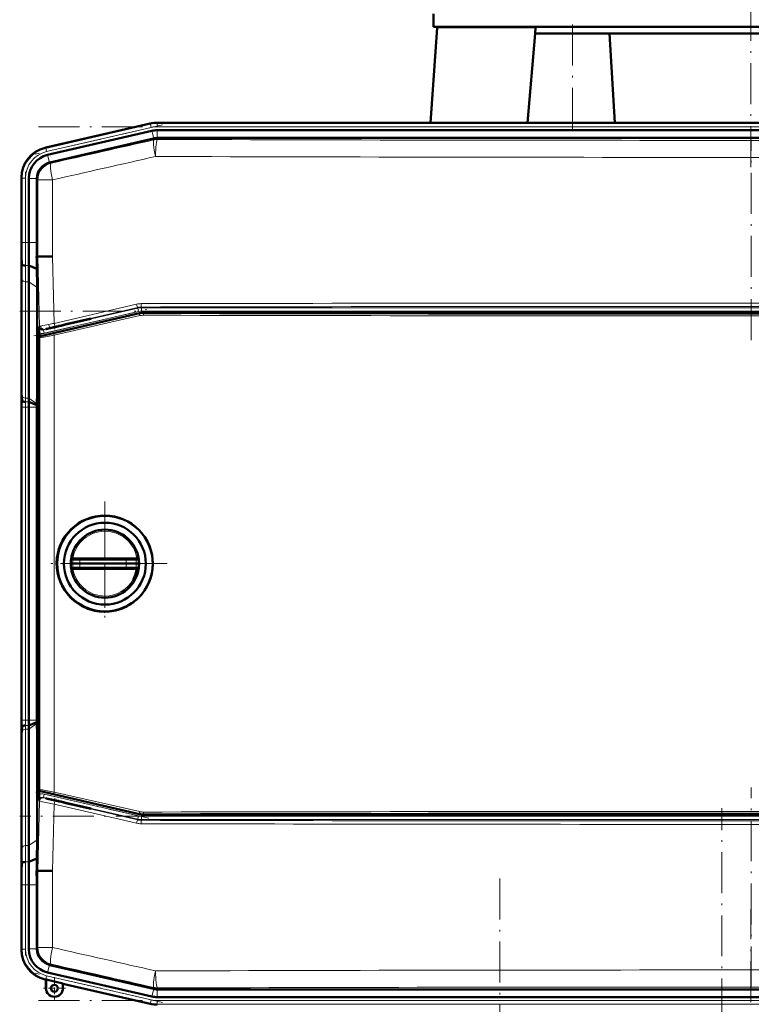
# Model space of a CAD drawing. Extents: x -1358 to 1757, y -1691 to 755.
# Tile 53 of 100: x -1225 to -1011, y 127 to 415. Entities that reach past the tile are written whole.
import ezdxf

# ---------------------------------------------------------------- set-up
doc = ezdxf.new("R2010")
doc.units = 0
doc.linetypes.add('DASHDOT', pattern=[18.5, 12, -3, 0.5, -3])

msp = doc.modelspace()

# ---------------------------------------------------------------- linework, layer by layer
at = {"color": 7, "linetype": 'DASHDOT', "lineweight": 18}
for p, q in [((-1011.23, 372.13), (-1011.23, 528.31)), ((-1063.53, 413.91), (-1063.53, 382.53)), ((-1183.65, 384.52), (-1220.91, 375.92)), ((-1219.96, 383.97), (-802.29, 383.97)), ((-1011.13, 321.46), (-1011.13, 380.14)), ((-1223.79, 370.78), (-1223.79, 348.15)), ((-1225.48, 329.92), (-796.77, 329.92)), ((-1221.34, 322.73), (-1187.64, 330.51)), ((-1223.79, 200.87), (-1223.79, 310.93)), ((-1200.52, 274.11), (-1200.52, 237.71)), ((-1200.52, 268.91), (-1200.52, 242.91)), ((-1182.32, 255.91), (-1218.72, 255.91)), ((-1187.52, 255.91), (-1213.52, 255.91)), ((-1187.64, 181.29), (-1221.34, 189.07)), ((-1011.13, 131.66), (-1011.13, 190.34)), ((-796.77, 181.88), (-1225.49, 181.88)), ((-1019.73, -506.68), (-1019.73, 184.22)), ((-1084.77, -310.88), (-1084.77, 166.42)), ((-1223.79, 163.64), (-1223.79, 141.01)), ((-1011.23, -446.16), (-1011.23, 154.59)), ((-1183.65, 127.27), (-1220.91, 135.88)), ((-1219.96, 127.83), (-802.29, 127.83))]:
    msp.add_line(p, q, dxfattribs=at)
at = {"color": 7, "lineweight": 50}
for p, q in [((-1104.23, 413.3), (-1104.23, 417.05)), ((-1103.14, 412.97), (-1105.08, 385.15)), ((-1104.23, 413.3), (-1092.84, 413.3)), ((-1092.84, 413.3), (-918.23, 413.3)), ((-1074.31, 412.97), (-1074.45, 411.3)), ((-1074.45, 411.3), (-1076.74, 385.15)), ((-1074.45, 411.3), (-1053.52, 411.3)), ((-1053.52, 411.3), (-1052.72, 411.3)), ((-969.73, 411.3), (-1052.72, 411.3)), ((-1187.24, 384.91), (-1218, 377.81)), ((-1187.24, 384.91), (-1217.81, 377.85)), ((-1185.16, 385.15), (-1164.89, 385.15)), ((-837.1, 385.15), (-1185.16, 385.15)), ((-852.09, 385.15), (-1164.89, 385.15)), ((-1186.75, 382.78), (-1217.32, 375.73)), ((-1185.16, 382.97), (-1164.89, 382.97)), ((-852.09, 382.97), (-1164.89, 382.97)), ((-1186.26, 380.55), (-1216.63, 373.54)), ((-1186.26, 380.55), (-1186.23, 380.55)), ((-1185.13, 380.68), (-837.12, 380.68)), ((-1224.98, 369.04), (-1224.98, 368.95)), ((-1224.97, 369.04), (-1224.98, 368.84)), ((-1224.98, 368.84), (-1224.98, 350.04)), ((-1222.79, 368.84), (-1222.79, 350.04)), ((-1220.5, 368.66), (-1220.5, 368.84)), ((-1220.5, 368.66), (-1220.5, 350.04)), ((-1224.83, 343.71), (-1225, 345.9)), ((-1220.51, 345.9), (-1220.18, 345.91)), ((-1220.18, 345.91), (-1219.83, 345.91)), ((-1224.98, 342.97), (-1224.98, 308.83)), ((-1224.98, 342.97), (-1224.98, 308.83)), ((-1220.45, 342.32), (-1222.83, 343.31)), ((-1222.79, 338.55), (-1222.79, 304.41)), ((-1220.41, 336.86), (-1220.41, 305.9)), ((-1190.35, 329.3), (-1219.39, 322.6)), ((-833.01, 329.43), (-1189.23, 329.43)), ((-1211.92, 326.07), (-1205.06, 327.65)), ((-1204.67, 327.65), (-1211.92, 325.97)), ((-1204.67, 327.65), (-1205.06, 327.65)), ((-1219.72, 322.35), (-1219.75, 323.63)), ((-1215.17, 325.32), (-1214.19, 325.54)), ((-1214.19, 325.45), (-1215.17, 325.22)), ((-1214.19, 325.54), (-1214.04, 325.57)), ((-1214.19, 325.45), (-1214.19, 325.54)), ((-1214.04, 325.49), (-1214.19, 325.45)), ((-1214.04, 325.57), (-1213.34, 325.73)), ((-1213.34, 325.65), (-1214.04, 325.49)), ((-1214.04, 325.49), (-1214.04, 325.57)), ((-1213.34, 325.73), (-1211.92, 326.07)), ((-1211.92, 325.97), (-1213.34, 325.65)), ((-1213.34, 325.65), (-1213.34, 325.73)), ((-1211.92, 325.97), (-1211.92, 326.07)), ((-1219.78, 322.11), (-1219.78, 189.7)), ((-1224.78, 303.71), (-1224.95, 305.9)), ((-1220.5, 302.36), (-1222.78, 303.31)), ((-1220.41, 305.9), (-1220.49, 302.78)), ((-1219.78, 305.91), (-1220.41, 305.9)), ((-1224.98, 301.76), (-1224.98, 210.04)), ((-1222.79, 210.04), (-1222.79, 301.76)), ((-1220.49, 302.78), (-1220.5, 302.36)), ((-1220.5, 302.36), (-1220.5, 301.76)), ((-1220.5, 301.76), (-1220.5, 210.04)), ((-1210.44, 257.17), (-1210.47, 256.96)), ((-1209.36, 257.41), (-1209.97, 257.41)), ((-1209.36, 257.41), (-1207.71, 257.41)), ((-1194.22, 257.41), (-1207.71, 257.41)), ((-1194.22, 257.41), (-1193.39, 257.41)), ((-1193.39, 257.41), (-1192.66, 257.41)), ((-1192.66, 257.41), (-1191.89, 257.41)), ((-1191.07, 257.41), (-1191.89, 257.41)), ((-1190.58, 256.96), (-1190.6, 257.17)), ((-1209.93, 255.91), (-1210.52, 255.91)), ((-1210.44, 254.65), (-1210.47, 254.86)), ((-1209.36, 254.41), (-1209.97, 254.41)), ((-1207.88, 255.91), (-1209.93, 255.91)), ((-1209.36, 254.41), (-1207.71, 254.41)), ((-1207.88, 255.91), (-1194.21, 255.91)), ((-1194.22, 254.41), (-1207.71, 254.41)), ((-1194.22, 254.41), (-1191.89, 254.41)), ((-1191.32, 255.91), (-1194.21, 255.91)), ((-1191.07, 254.41), (-1191.89, 254.41)), ((-1190.52, 255.91), (-1191.32, 255.91)), ((-1190.58, 254.86), (-1190.6, 254.65)), ((-1200.78, 241.82), (-1200.52, 241.82)), ((-1224.78, 208.09), (-1224.95, 205.9)), ((-1220.5, 209.44), (-1222.78, 208.49)), ((-1220.5, 209.44), (-1220.5, 210.04)), ((-1220.49, 209.02), (-1220.5, 209.44)), ((-1220.41, 205.89), (-1220.49, 209.02)), ((-1222.79, 173.25), (-1222.79, 207.39)), ((-1219.78, 205.89), (-1220.41, 205.89)), ((-1220.41, 174.93), (-1220.41, 205.89)), ((-1224.98, 168.83), (-1224.98, 202.97)), ((-1224.98, 168.83), (-1224.98, 202.97)), ((-1219.72, 189.47), (-1219.75, 188.17)), ((-1190.35, 182.51), (-1219.39, 189.22)), ((-1214.19, 186.35), (-1215.18, 186.57)), ((-1215.18, 186.48), (-1214.19, 186.25)), ((-1214.19, 186.35), (-1214.04, 186.31)), ((-1214.19, 186.35), (-1214.19, 186.25)), ((-1214.04, 186.23), (-1214.19, 186.25)), ((-1214.04, 186.31), (-1213.34, 186.15)), ((-1214.04, 186.31), (-1214.04, 186.23)), ((-1213.34, 186.06), (-1214.04, 186.23)), ((-1213.34, 186.15), (-1211.92, 185.82)), ((-1213.34, 186.15), (-1213.34, 186.06)), ((-1211.92, 185.73), (-1213.34, 186.06)), ((-1204.67, 184.15), (-1211.92, 185.82)), ((-1211.92, 185.82), (-1211.92, 185.73)), ((-1211.92, 185.73), (-1205.06, 184.15)), ((-1205.06, 184.15), (-1204.67, 184.15)), ((-1189.23, 182.38), (-833.01, 182.38)), ((-1224.83, 168.09), (-1225, 165.9)), ((-1220.45, 169.48), (-1222.83, 168.49)), ((-1220.51, 165.9), (-1220.48, 167.71)), ((-1220.48, 167.71), (-1220.45, 169.48)), ((-1220.51, 165.9), (-1220.18, 165.89)), ((-1219.83, 165.88), (-1220.18, 165.89)), ((-1224.98, 142.95), (-1224.98, 161.76)), ((-1222.79, 142.96), (-1222.79, 161.76)), ((-1220.5, 143.13), (-1220.5, 161.76)), ((-1224.97, 142.75), (-1224.98, 142.95)), ((-1224.98, 142.75), (-1224.98, 142.84)), ((-1220.5, 143.13), (-1220.5, 142.96)), ((-1186.75, 129.01), (-1217.32, 136.07)), ((-1186.26, 131.25), (-1216.63, 138.26)), ((-1217.81, 133.94), (-1218, 133.99)), ((-1217.81, 133.94), (-1218, 133.99)), ((-1217.81, 133.94), (-1217.77, 134.01)), ((-1217.81, 131.44), (-1217.81, 133.94)), ((-1217.77, 131.44), (-1217.77, 134.01)), ((-1217.77, 134.01), (-1212.84, 132.87)), ((-1212.84, 132.87), (-1212.81, 132.79)), ((-1212.84, 132.87), (-1212.84, 131.44)), ((-1212.81, 131.44), (-1212.81, 132.79)), ((-1212.81, 132.79), (-1212.81, 131.44)), ((-1187.24, 126.89), (-1212.81, 132.79)), ((-1186.26, 131.25), (-1186.23, 131.24)), ((-1185.16, 131.12), (-1185.13, 131.12)), ((-1185.13, 131.12), (-837.12, 131.12)), ((-1185.16, 128.83), (-1164.89, 128.83)), ((-852.09, 128.83), (-1164.89, 128.83))]:
    msp.add_line(p, q, dxfattribs=at)
at = {"color": 7, "lineweight": 18}
for p, q in [((-1103.14, 412.97), (-1074.31, 412.97)), ((-1187.2, 384.73), (-1217.82, 377.66)), ((-1187.2, 384.73), (-1187.24, 384.91)), ((-1187.2, 384.73), (-1186.97, 383.76)), ((-1185.16, 384.96), (-1185.16, 385.15)), ((-1185.16, 384.96), (-1185.16, 383.97)), ((-1185.16, 384.96), (-837.1, 384.96)), ((-1185.16, 383.97), (-837.1, 383.97)), ((-1186.97, 383.76), (-1217.6, 376.69)), ((-1186.23, 380.55), (-1186.75, 382.78)), ((-1185.16, 380.68), (-1185.16, 382.97)), ((-1186.21, 380.12), (-1186.26, 380.55)), ((-1185.13, 380.68), (-1185.08, 380.25)), ((-1218, 377.81), (-1217.82, 377.66)), ((-1217.6, 376.69), (-1217.82, 377.66)), ((-1216.8, 373.49), (-1217.32, 375.73)), ((-1216.63, 373.54), (-1216.31, 373.28)), ((-1224.79, 368.9), (-1224.98, 369.04)), ((-1224.79, 368.9), (-1224.79, 350.04)), ((-1224.79, 368.9), (-1223.79, 368.9)), ((-1223.79, 368.9), (-1223.79, 350.04)), ((-1220.5, 368.84), (-1222.79, 368.84)), ((-1220.18, 368.41), (-1220.5, 368.66)), ((-1220.18, 345.91), (-1220.18, 368.41)), ((-1215.88, 368.41), (-1220.18, 368.41)), ((-1215.88, 368.41), (-1215.88, 345.97)), ((-1224.79, 350.04), (-1224.98, 350.04)), ((-1224.79, 350.04), (-1223.79, 350.04)), ((-1222.79, 350.04), (-1223.79, 350.04)), ((-1220.5, 350.04), (-1222.79, 350.04)), ((-1219.64, 325.47), (-1220.18, 345.91)), ((-1215.88, 345.97), (-1215.36, 326.35)), ((-1222.83, 343.31), (-1223.83, 343.31)), ((-1224.79, 339.23), (-1224.79, 305.09)), ((-1223.79, 338.55), (-1223.79, 304.41)), ((-1222.79, 338.55), (-1223.79, 338.55)), ((-1220.41, 336.86), (-1222.79, 338.55)), ((-1215.36, 326.35), (-1191.25, 331.97)), ((-1218.54, 324.4), (-1190.88, 330.79)), ((-1190.66, 329.81), (-1218.32, 323.43)), ((-1215.44, 323.36), (-1190.33, 329.1)), ((-1190.91, 331), (-1215, 325.38)), ((-1190.88, 330.79), (-1190.91, 331)), ((-1190.66, 329.81), (-1190.88, 330.79)), ((-1190.33, 329.1), (-1190.35, 329.3)), ((-1189.78, 331.13), (-1189.76, 330.92)), ((-1189.76, 330.92), (-832.49, 330.92)), ((-1189.76, 329.92), (-1189.76, 330.92)), ((-832.49, 329.92), (-1189.76, 329.92)), ((-1189.23, 329.43), (-1189.21, 329.22)), ((-1190.28, 328.61), (-1215.4, 322.87)), ((-1219.77, 325.35), (-1219.64, 325.47)), ((-1218.42, 324.52), (-1218.54, 324.4)), ((-1218.32, 323.43), (-1218.54, 324.4)), ((-1215.17, 325.22), (-1215.17, 325.32)), ((-1219.7, 322.05), (-1219.78, 322.11)), ((-1219.7, 189.76), (-1219.7, 322.05)), ((-1219.39, 322.6), (-1219.32, 322.54)), ((-1215.4, 322.87), (-1215.4, 188.94)), ((-1224.95, 305.9), (-1225, 305.9)), ((-1222.79, 304.41), (-1223.79, 304.41)), ((-1222.78, 303.31), (-1223.78, 303.31)), ((-1220.49, 302.78), (-1222.79, 304.41)), ((-1224.79, 301.76), (-1224.98, 301.76)), ((-1224.79, 210.04), (-1224.79, 301.76)), ((-1224.79, 301.76), (-1223.79, 301.76)), ((-1222.79, 301.76), (-1223.79, 301.76)), ((-1223.79, 210.04), (-1223.79, 301.76)), ((-1220.5, 301.76), (-1222.79, 301.76)), ((-1209.85, 256.97), (-1210.47, 256.96)), ((-1207.8, 256.92), (-1194.3, 256.92)), ((-1190.58, 256.96), (-1191.4, 256.97)), ((-1209.85, 254.85), (-1210.47, 254.86)), ((-1209.85, 254.85), (-1209.2, 254.86)), ((-1207.8, 254.9), (-1194.3, 254.9)), ((-1193.28, 254.87), (-1192.37, 254.85)), ((-1192.37, 254.85), (-1191.4, 254.84)), ((-1190.58, 254.86), (-1191.4, 254.84)), ((-1224.79, 210.04), (-1224.98, 210.04)), ((-1224.79, 210.04), (-1223.79, 210.04)), ((-1222.79, 210.04), (-1223.79, 210.04)), ((-1222.78, 208.49), (-1223.78, 208.49)), ((-1220.5, 210.04), (-1222.79, 210.04)), ((-1220.49, 209.02), (-1222.79, 207.39)), ((-1225, 205.9), (-1224.95, 205.9)), ((-1224.79, 172.56), (-1224.79, 206.71)), ((-1222.79, 207.39), (-1223.79, 207.39)), ((-1223.79, 173.25), (-1223.79, 207.39)), ((-1219.78, 189.7), (-1219.7, 189.76)), ((-1219.32, 189.27), (-1219.39, 189.22)), ((-1218.32, 188.37), (-1218.54, 187.4)), ((-1218.32, 188.37), (-1190.66, 181.98)), ((-1190.33, 182.72), (-1215.44, 188.46)), ((-1215.4, 188.94), (-1190.28, 183.21)), ((-1220.18, 165.89), (-1219.64, 186.33)), ((-1219.64, 186.33), (-1219.77, 186.45)), ((-1190.88, 181.01), (-1218.54, 187.4)), ((-1218.54, 187.4), (-1218.42, 187.28)), ((-1215.36, 185.45), (-1215.88, 165.83)), ((-1191.25, 179.83), (-1215.36, 185.45)), ((-1215.18, 186.57), (-1215.18, 186.48)), ((-1215, 186.42), (-1190.91, 180.8)), ((-1190.66, 181.98), (-1190.88, 181.01)), ((-1190.33, 182.72), (-1190.35, 182.51)), ((-1189.76, 181.88), (-1189.76, 180.88)), ((-1189.76, 181.88), (-832.49, 181.88)), ((-1189.21, 182.59), (-1189.23, 182.38)), ((-1190.88, 181.01), (-1190.91, 180.8)), ((-1189.78, 180.67), (-1189.76, 180.88)), ((-832.49, 180.88), (-1189.76, 180.88)), ((-1222.79, 173.25), (-1223.79, 173.25)), ((-1220.41, 174.93), (-1222.79, 173.25)), ((-1222.83, 168.49), (-1223.83, 168.49)), ((-1220.18, 143.39), (-1220.18, 165.89)), ((-1215.88, 165.83), (-1215.88, 143.39)), ((-1224.79, 161.76), (-1224.98, 161.76)), ((-1224.79, 161.76), (-1223.79, 161.76)), ((-1224.79, 142.9), (-1224.79, 161.76)), ((-1222.79, 161.76), (-1223.79, 161.76)), ((-1223.79, 142.9), (-1223.79, 161.76)), ((-1220.5, 161.76), (-1222.79, 161.76)), ((-1224.98, 142.75), (-1224.79, 142.9)), ((-1223.79, 142.9), (-1224.79, 142.9)), ((-1220.5, 142.96), (-1222.79, 142.96)), ((-1220.18, 143.39), (-1220.5, 143.13)), ((-1220.18, 143.39), (-1215.88, 143.39)), ((-1216.8, 138.31), (-1217.32, 136.07)), ((-1216.63, 138.26), (-1216.31, 138.52)), ((-1217.82, 134.14), (-1218, 133.99)), ((-1217.82, 134.14), (-1217.6, 135.11)), ((-1187.2, 127.07), (-1217.82, 134.14)), ((-1186.97, 128.04), (-1217.6, 135.11)), ((-1217.77, 131.44), (-1217.81, 131.44)), ((-1212.84, 131.44), (-1212.81, 131.44)), ((-1186.23, 131.24), (-1186.75, 129.01)), ((-1186.21, 131.67), (-1186.26, 131.25)), ((-1185.16, 131.12), (-1185.16, 128.83)), ((-1185.13, 131.12), (-1185.08, 131.55)), ((-1187.2, 127.07), (-1187.24, 126.89)), ((-1187.2, 127.07), (-1186.97, 128.04)), ((-1185.16, 127.83), (-837.1, 127.83)), ((-1185.16, 126.83), (-1185.16, 127.83)), ((-1185.16, 126.83), (-837.1, 126.83)), ((-1185.16, 126.83), (-1185.16, 126.65))]:
    msp.add_line(p, q, dxfattribs=at)
at = {"color": 7, "linetype": 'DASHDOT', "lineweight": 18, "ltscale": 0.020221}
msp.add_line((-1215.17, 325.38), (-1215.17, 324.57), dxfattribs=at)
at = {"color": 7, "linetype": 'DASHDOT', "lineweight": 18, "ltscale": 0.019753}
msp.add_line((-1215.18, 186.42), (-1215.18, 187.21), dxfattribs=at)
at = {"color": 7, "linetype": 'DASHDOT', "lineweight": 18, "ltscale": 0.1625}
for p, q in [((-1215.31, 134.69), (-1215.31, 128.19)), ((-1212.06, 131.44), (-1218.56, 131.44))]:
    msp.add_line(p, q, dxfattribs=at)
at = {"color": 7, "linetype": 'DASHDOT', "lineweight": 18, "ltscale": 0.160231}
msp.add_line((-1215.31, 134.65), (-1215.31, 128.24), dxfattribs=at)
at = {"color": 7, "linetype": 'DASHDOT', "lineweight": 18, "ltscale": 0.160233}
msp.add_line((-1212.1, 131.44), (-1218.51, 131.44), dxfattribs=at)
at = {"color": 7, "lineweight": 50}
for points in [[(-1051.09, 385.15), (-1051.86, 398.23), (-1052.72, 411.3)], [(-1215.17, 325.32), (-1216.63, 324.97), (-1217.6, 324.73), (-1217.76, 324.68), (-1217.78, 324.67), (-1217.78, 324.67)], [(-1217.78, 324.67), (-1217.78, 324.67), (-1217.77, 324.67), (-1217.73, 324.67), (-1217.34, 324.74), (-1215.17, 325.22)], [(-1210.44, 257.17), (-1210.44, 257.16), (-1210.44, 257.16), (-1210.44, 257.16), (-1210.44, 257.16), (-1210.43, 257.18), (-1210.41, 257.19)], [(-1190.63, 257.19), (-1190.61, 257.17), (-1190.6, 257.16), (-1190.6, 257.16), (-1190.6, 257.16), (-1190.6, 257.16), (-1190.6, 257.17)], [(-1210.44, 254.65), (-1210.44, 254.65), (-1210.44, 254.65), (-1210.44, 254.65), (-1210.43, 254.64), (-1210.34, 254.55), (-1210.18, 254.45)], [(-1190.63, 254.63), (-1190.61, 254.65), (-1190.6, 254.65), (-1190.6, 254.65), (-1190.6, 254.65), (-1190.6, 254.65), (-1190.6, 254.65)], [(-1217.78, 187.13), (-1217.78, 187.13), (-1217.77, 187.13), (-1217.73, 187.11), (-1217.34, 187), (-1215.18, 186.48)], [(-1215.18, 186.57), (-1216.63, 186.9), (-1217.59, 187.1), (-1217.76, 187.13), (-1217.77, 187.13), (-1217.78, 187.13), (-1217.78, 187.13), (-1217.78, 187.13)]]:
    msp.add_lwpolyline(points, dxfattribs=at)
at = {"color": 7, "lineweight": 18}
for points in [[(-1219.64, 325.47), (-1219.63, 325.47), (-1219.59, 325.48), (-1219.29, 325.56)], [(-1219.32, 322.54), (-1219.31, 322.54), (-1219.3, 322.54), (-1219.23, 322.55), (-1218.58, 322.67), (-1215.44, 323.36)], [(-1218.14, 324.61), (-1218.38, 324.54), (-1218.41, 324.52), (-1218.42, 324.52)], [(-1215.4, 322.87), (-1218.9, 322.18), (-1219.58, 322.06), (-1219.68, 322.05), (-1219.7, 322.05), (-1219.7, 322.05), (-1219.7, 322.05)], [(-1207.71, 257.41), (-1207.71, 257.41), (-1207.72, 257.4), (-1207.73, 257.39), (-1207.74, 257.36), (-1207.79, 257.15), (-1207.8, 256.92)], [(-1194.3, 256.92), (-1194.28, 257.27), (-1194.26, 257.36), (-1194.24, 257.39), (-1194.23, 257.4), (-1194.23, 257.41), (-1194.22, 257.41)], [(-1194.3, 256.92), (-1192.04, 256.97), (-1191.4, 256.97)], [(-1207.71, 254.41), (-1207.71, 254.41), (-1207.72, 254.41), (-1207.73, 254.42), (-1207.74, 254.45), (-1207.79, 254.67), (-1207.8, 254.9)], [(-1194.3, 254.9), (-1194.28, 254.55), (-1194.26, 254.46), (-1194.24, 254.43), (-1194.23, 254.41), (-1194.23, 254.41), (-1194.22, 254.41)], [(-1219.7, 189.76), (-1219.7, 189.76), (-1219.69, 189.76), (-1219.59, 189.75), (-1218.84, 189.62), (-1215.4, 188.94)], [(-1215.44, 188.46), (-1217.74, 188.97), (-1219.12, 189.25), (-1219.29, 189.27), (-1219.31, 189.27), (-1219.31, 189.27), (-1219.32, 189.27)], [(-1215.36, 185.45), (-1218.8, 186.13), (-1219.59, 186.31), (-1219.63, 186.33), (-1219.64, 186.33)], [(-1218.42, 187.28), (-1218.41, 187.28), (-1218.4, 187.27), (-1218.28, 187.23), (-1216.6, 186.8), (-1215, 186.42)]]:
    msp.add_lwpolyline(points, dxfattribs=at)
at = {"color": 7, "lineweight": 50}
for centre, radius in [((-1200.52, 255.91), 14), ((-1200.52, 255.91), 12), ((-1215.31, 131.44), 1.03), ((-1215.31, 131.44), 1)]:
    msp.add_circle(centre, radius, dxfattribs=at)
for centre, radius, start, end in [((-1100.64, 412.8), 2.5, 168.4631, 176), ((-1185.16, 375.9), 9.25, 90.0004, 102.9992), ((-1185.16, 375.9), 9.25, 90.0004, 102.9992), ((-1185.16, 375.9), 7.06, 90.0004, 102.9993), ((-1215.98, 369.05), 8.99, 102.9916, 180.0084), ((-1215.73, 368.84), 7.06, 102.9968, 180.0034), ((-1215.5, 368.66), 5.01, 105.1072, 177.8928), ((-1572.56, 349.95), 347.59, 359.3315, 0.0143), ((-1793.03, 349.9), 570.24, 359.3376, 0.0139), ((-1912.97, 350.02), 692.47, 359.65945, 0.00195), ((-1432.2, 342.72), 207.22, 0.0687, 0.8785), ((-1831.28, 333.06), 610.9, 0.86852, 1.20439), ((-1200.4, -859.7), 1205.77, 90.73585, 90.92355), ((-1562.57, 338.15), 339.78, 0.0681, 0.8707), ((-1611.87, 336.4), 391.47, 0.0681, 0.8669), ((-1159.25, 325.16), 60.52, 179.8196, 181.4448), ((-1219.28, 322.11), 0.5, 102.9976, 180.0022), ((-1432.34, 309.08), 207.36, 359.1212, 359.9305), ((-1012.55, 309.07), 212.42, 180.0663, 180.8562), ((-1572.05, 301.85), 347.08, 359.9853, 0.6691), ((-867.24, 301.84), 357.73, 179.3493, 180.0128), ((-1142.97, 304.5), 79.83, 180.0641, 180.8524), ((-1087.99, 301.79), 134.8, 179.3521, 180.0124), ((-1200.57, 255.91), 14.09, 89.8034, 134.0601), ((-1200.57, 255.9), 14.09, 44.258, 89.8038), ((-1200.57, 255.91), 14.1, 134.0696, 179.1699), ((-1200.52, 255.91), 10, 7.2346, 172.765), ((-1200.57, 255.91), 14.09, 314.0192, 44.2557), ((-1209.88, 256.73), 0.705, 129.6312, 139.5308), ((-1209.93, 256.79), 0.622, 113.4776, 129.4362), ((-1209.96, 256.86), 0.549, 90.4701, 113.1016), ((-1191.08, 256.85), 0.553, 67.0525, 89.5669), ((-1191.12, 256.77), 0.645, 39.9598, 66.2327), ((-1200.57, 255.91), 14.09, 179.1903, 224.261), ((-1200.52, 255.91), 10, 187.235, 352.7654), ((-1209.96, 254.96), 0.556, 247.1205, 269.4699), ((-1200.52, 255.9), 9.49, 330.6713, 350.9616), ((-1191.08, 254.96), 0.558, 270.5728, 292.8875), ((-1191.11, 255.03), 0.628, 293.5258, 320.519), ((-1200.57, 255.91), 14.09, 224.2714, 246.7188), ((-1200.57, 255.91), 14.09, 291.5606, 314.0155), ((-1200.57, 255.91), 14.1, 246.7224, 269.1382), ((-1200.57, 255.91), 14.09, 270.1953, 291.5621), ((-1572.05, 209.95), 347.08, 359.3309, 0.0147), ((-867.24, 209.96), 357.73, 179.9872, 180.6507), ((-1087.99, 210.01), 134.8, 179.9876, 180.6479), ((-1142.97, 207.3), 79.83, 179.1476, 179.9359), ((-1432.34, 202.72), 207.36, 0.0695, 0.8788), ((-1012.55, 202.72), 212.42, 179.1438, 179.9337), ((-1219.28, 189.7), 0.5, 179.9976, 257.0022), ((-1159.25, 186.63), 60.52, 178.5511, 180.1764), ((-1189.23, 187.38), 5, 257.002, 269.998), ((-1562.57, 173.65), 339.78, 359.1293, 359.9319), ((-1611.87, 175.4), 391.47, 359.1331, 359.9319), ((-1432.2, 169.08), 207.22, 359.1215, 359.9313), ((-1793.03, 161.9), 570.24, 359.9861, 0.6624), ((-1572.56, 161.84), 347.59, 359.9857, 0.6685), ((-1912.99, 161.78), 692.48, 359.99805, 0.34054), ((-1200.38, 1372.63), 1206.9, 269.07649, 269.26401), ((-1215.98, 142.75), 8.99, 179.9916, 257.0084), ((-1215.73, 142.95), 7.06, 179.9966, 257.0032), ((-1215.5, 143.14), 5, 182.1029, 254.9076), ((-1215.31, 131.44), 2.5, 180, 360), ((-1215.31, 131.44), 2.47, 180, 0), ((-1215.31, 131.44), 1, 141.2591, 270), ((-1215.31, 131.44), 2.5, 270, 360), ((-1185.16, 135.9), 7.06, 257.0007, 269.9996), ((-1185.16, 135.9), 9.25, 257.0008, 269.9996), ((-1185.16, 135.9), 9.25, 257.0008, 269.9996)]:
    msp.add_arc(centre, radius, start, end, dxfattribs=at)
at = {"color": 7, "lineweight": 18}
for centre, radius, start, end in [((-1185.16, 375.9), 9.06, 90.0004, 102.9992), ((-1185.16, 375.92), 8.05, 89.9878, 103.0122), ((-13882.26, 56150.78), 57197.52, 282.793761, 282.824689), ((-1011.13, 56029.29), 55649.31, 269.820896, 270.179106), ((-1215.8, 368.9), 8.99, 102.9997, 180.0003), ((-1215.8, 368.9), 7.99, 102.9916, 180.0084), ((-13920.79, 56508.85), 57560.09, 282.7515782, 282.7824028), ((-1011.13, 56404.55), 56029.56, 269.821504, 270.178498), ((-1758.77, 349.91), 533.98, 359.3347, 0.0141), ((-1792.9, 349.9), 569.11, 359.3363, 0.014), ((-1543.04, 338.85), 318.25, 0.0684, 0.8743), ((-1562.93, 338.15), 339.14, 0.0683, 0.8723), ((-1189.89, 326.13), 5.99, 90.1091, 103.1288), ((-1011.13, -83480.26), 83812.57, 89.8777831, 90.1222151), ((-1189.77, 326.13), 5, 90.1491, 103.1472), ((-1189.76, 325.91), 4, 90.0047, 102.9953), ((-1189.22, 324.22), 5, 89.8884, 102.8902), ((-1011.13, -83366.72), 83698.04, 89.8777011, 90.122297), ((-1011.12, 84057.58), 83728.55, 269.8781333, 270.1218617), ((-1158.43, 29.49), 302.27, 100.857, 101.1749), ((-1189.28, 324.23), 4.49, 89.8605, 102.8892), ((-1011.12, 84114.48), 83785.95, 269.8781811, 270.1218207), ((-1218.77, 325.37), 0.999, 181.46, 283.0819), ((-1218.77, 325.38), 2, 240.6635, 283.005), ((-1198.17, 228.75), 99.08, 100.9623, 102.3111), ((-1208.97, 290.78), 35.05, 103.9245, 105.1673), ((-1189.34, 212.55), 115.71, 103.48, 104.0366), ((-1168.9, 127.7), 202.98, 103.1255, 103.506), ((-1123.52, 305.2), 101.27, 180.063, 180.8443), ((-1053.31, 301.79), 171.48, 179.3589, 180.0115), ((-1143.35, 304.5), 80.44, 180.0631, 180.8454), ((-1087.62, 301.78), 136.17, 179.358, 180.0116), ((-1200.52, 255.91), 9.5, 90.0034, 170.9626), ((-1200.52, 255.91), 9.5, 9.0358, 89.9967), ((-1200.56, 255.8), 9.37, 172.8589, 179.3713), ((-1209.36, 256.91), 0.499, 90.1296, 173.0452), ((-1214.33, 41.63), 215.38, 88.2621, 88.8097), ((-1201.09, 255.86), 6.79, 171.029, 179.5801), ((-1201.07, 255.81), 6.85, 0.8052, 9.28), ((-1191.89, 256.91), 0.499, 7.3818, 89.8716), ((-1200.63, 255.77), 9.31, 0.8578, 7.4328), ((-1200.56, 256.01), 9.37, 180.6287, 187.1411), ((-1200.52, 255.9), 9.5, 189.0224, 249.7178), ((-1209.36, 254.91), 0.499, 186.9548, 269.8704), ((-1212.18, 390.72), 135.89, 271.258, 271.8505), ((-1201.04, 255.96), 6.84, 180.4513, 188.9396), ((-1201.07, 256), 6.85, 350.72, 359.1948), ((-1191.04, 352.32), 97.47, 268.0827, 268.6817), ((-1191.89, 254.91), 0.499, 270.1284, 352.6182), ((-1200.63, 256.05), 9.31, 352.5672, 359.1422), ((-1200.52, 255.9), 9.5, 269.9976, 330.6837), ((-1200.52, 255.91), 9.51, 249.7324, 269.9982), ((-1053.31, 210.01), 171.48, 179.9885, 180.6411), ((-1123.52, 206.6), 101.27, 179.1557, 179.937), ((-1087.62, 210.01), 136.17, 179.9884, 180.642), ((-1143.35, 207.3), 80.44, 179.1546, 179.9369), ((-1218.77, 186.42), 2, 76.9951, 119.3366), ((-1218.77, 186.42), 0.999, 76.9181, 178.54), ((-1189.76, 185.88), 4, 257.0047, 269.9953), ((-1189.22, 187.59), 5, 257.1098, 270.1116), ((-1189.28, 187.58), 4.49, 257.1108, 270.1395), ((-1011.12, -83602.67), 83785.95, 89.8781793, 90.1218189), ((-1011.12, -83545.77), 83728.55, 89.8781383, 90.1218667), ((-1189.89, 185.66), 5.99, 256.8712, 269.8909), ((-1189.77, 185.67), 5, 256.8528, 269.8509), ((-1011.13, 83992.05), 83812.57, 269.8777849, 270.1222169), ((-1011.13, 83878.52), 83698.04, 269.877703, 270.1222989), ((-1562.93, 173.65), 339.14, 359.1277, 359.9317), ((-1543.04, 172.94), 318.25, 359.1257, 359.9316), ((-1758.77, 161.89), 533.98, 359.9859, 0.6653), ((-1792.9, 161.9), 569.11, 359.986, 0.6637), ((-1215.8, 142.9), 8.99, 179.9996, 257.0003), ((-1215.8, 142.9), 7.99, 179.9916, 257.0084), ((-1215.18, 143.39), 5, 180.0358, 256.9642), ((-13920.79, -55997.05), 57560.09, 77.2175972, 77.2484218), ((-13882.26, -55638.98), 57197.52, 77.175311, 77.206239), ((-1011.13, -55892.75), 56029.56, 89.821502, 90.178496), ((-1185.08, 136.55), 5, 257.0045, 269.8157), ((-1011.13, -55517.5), 55649.31, 89.820894, 90.179104), ((-1185.16, 135.9), 9.06, 257.0008, 269.9996), ((-1185.16, 135.88), 8.05, 256.9878, 270.0122)]:
    msp.add_arc(centre, radius, start, end, dxfattribs=at)
for centre, major_axis, ratio, start_param, end_param in [((-1185.08, 375.25), (1.11, -4.88), 0.116076, 3.167951, 4.685971), ((-1185.08, 375.25), (4.97, 0.57), 0.999653, 1.457389, 1.684204), ((-1185.08, 375.25), (-0.02, -5), 0.119003, 3.16796, 4.712762), ((-1215.18, 368.41), (3.11, 3.91), 0.999441, 0.899117, 2.242476), ((-1215.18, 368.41), (1.11, -4.88), 0.136195, 3.168019, 4.681472), ((-1223.79, 339.26), (-1, 0), 0.707107, 0.034907, 1.570796), ((-1191.13, 331.97), (0.227, -0.974), 0.119647, 4.684508, 6.265606), ((-1189.78, 332.13), (0, -1), 0.121885, 4.712128, 6.265601), ((-1189.76, 325.92), (-4.97, -0.57), 0.999846, 4.59896, 4.825818), ((-1190.22, 328.61), (0.111, -0.487), 0.119115, 3.159171, 4.685159), ((-1189.21, 328.72), (-0.001, -0.5), 0.121453, 3.159176, 4.712648), ((-1215.22, 326.35), (0.227, -0.974), 0.135666, 4.680737, 6.265569), ((-1218.64, 325.49), (0.682, -0.732), 0.99939, 3.988967, 5.7599), ((-1218.36, 325.58), (0.266, -0.964), 0.924796, 4.485603, 6.237294), ((-1216.54, 326.04), (0.234, -0.972), 0.460439, 4.611399, 6.263521), ((-1215.33, 322.87), (0.111, -0.487), 0.135841, 3.159209, 4.68138), ((-1219.2, 322.05), (-0.311, -0.391), 0.999751, 4.040558, 5.38422), ((-1223.79, 305.12), (-1, 0), 0.707107, 0.034907, 1.570796), ((-1223.79, 206.68), (-1, 0), 0.707107, 4.712389, 6.248279), ((-1219.2, 189.76), (-0.311, 0.391), 0.999751, 0.898966, 2.242627), ((-1215.33, 188.94), (-0.111, -0.487), 0.135841, 4.743398, 6.265569), ((-1218.64, 186.31), (-0.682, -0.732), 0.99939, 3.664878, 5.435811), ((-1215.22, 185.45), (-0.227, -0.974), 0.135666, 3.159209, 4.744041), ((-1190.22, 183.21), (-0.111, -0.487), 0.119115, 4.739619, 6.265607), ((-1189.21, 183.09), (0.001, -0.5), 0.121453, 4.71213, 6.265602), ((-1191.13, 179.83), (-0.227, -0.974), 0.119647, 3.159172, 4.74027), ((-1189.76, 185.88), (4.97, -0.57), 0.999846, 4.59896, 4.825818), ((-1189.78, 179.67), (0, -1), 0.121885, 3.159177, 4.71265), ((-1223.79, 172.54), (-1, 0), 0.707107, 4.712389, 6.248279), ((-1215.18, 143.39), (-1.11, -4.88), 0.136195, 4.743306, 6.256759), ((-1185.08, 136.55), (-1.11, -4.88), 0.116076, 4.738807, 6.256827), ((-1185.08, 136.55), (0.02, -5), 0.119003, 4.712015, 6.256818), ((-1185.08, 136.55), (-4.97, 0.57), 0.999653, 1.681064, 1.684203)]:
    msp.add_ellipse(centre, major_axis=major_axis, ratio=ratio, start_param=start_param, end_param=end_param, dxfattribs=at)
at = {"color": 7, "lineweight": 50}
for centre, major_axis, ratio, start_param, end_param in [((-1185.13, 375.68), (4.97, 0.57), 0.999653, 1.457389, 1.679108), ((-1215.5, 368.66), (3.11, 3.91), 0.999441, 0.899117, 0.934706), ((-1223.83, 343.72), (1, 0), 0.414215, 3.173659, 4.709549), ((-1189.23, 324.43), (-4.97, -0.57), 0.999846, 4.59896, 4.825818), ((-1223.78, 303.72), (1, 0), 0.414215, 3.173659, 4.709549), ((-1200.51, 255.91), (10.01, -0.03), 0.999848, 3.039511, 3.144781), ((-1200.53, 255.91), (10.01, 0.04), 0.999848, 6.279569, 6.384829), ((-1200.51, 255.91), (10.01, 0.03), 0.999848, 3.138404, 3.243674), ((-1200.53, 255.91), (10.01, -0.04), 0.999848, 6.181541, 6.286801), ((-1223.78, 208.07), (1, 0), 0.414343, 1.573592, 3.109513), ((-1223.83, 168.07), (1, 0), 0.414186, 1.573647, 3.10953), ((-1215.5, 143.13), (3.11, -3.91), 0.999441, 5.34848, 5.384068), ((-1185.13, 136.12), (4.97, -0.57), 0.999653, 4.604077, 4.820701)]:
    msp.add_ellipse(centre, major_axis=major_axis, ratio=ratio, start_param=start_param, end_param=end_param, dxfattribs=at)

doc.saveas('drawing.dxf')
